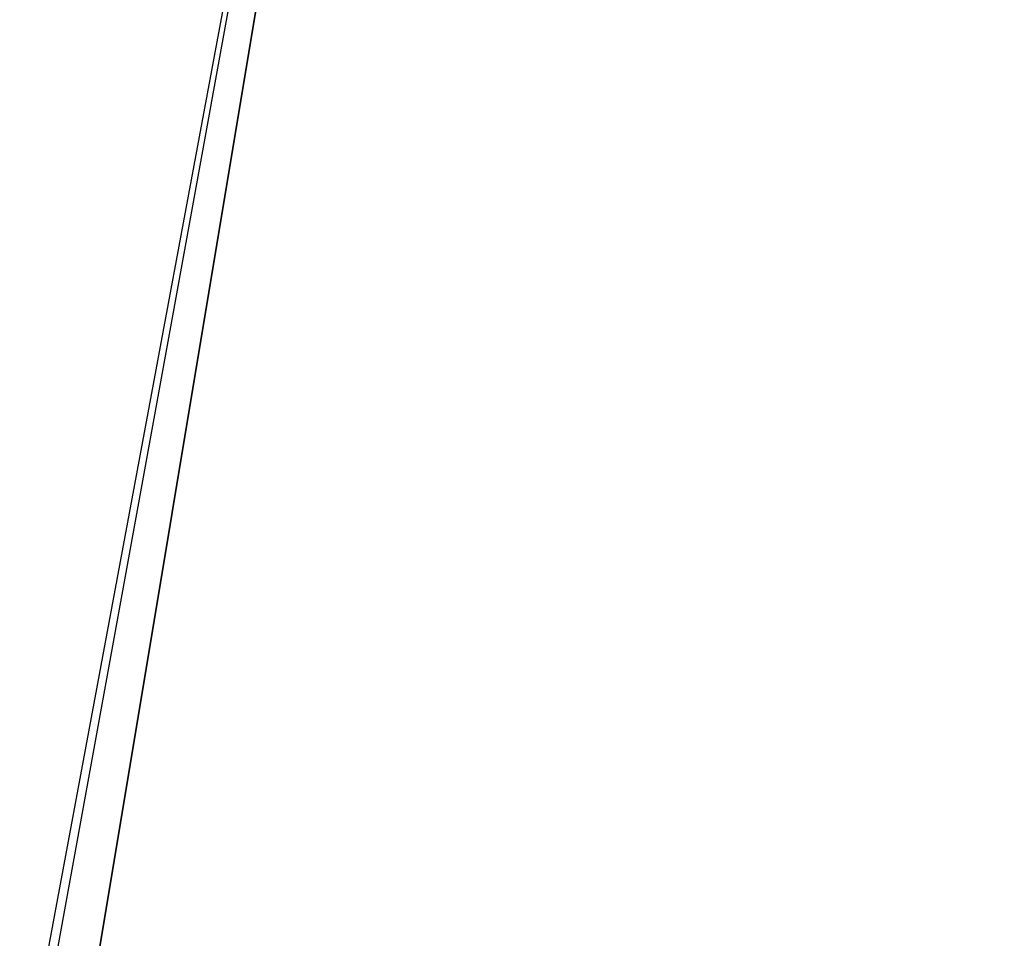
# Model space of a CAD drawing. Header units: feet. Extents: x -79 to 198, y -22 to 181.
# Tile 77 of 256: x 43.983 to 44.208, y 18.173 to 18.384. Entities that reach past the tile are written whole.
import ezdxf

# ---------------------------------------------------------------- set-up
doc = ezdxf.new("R2010")
doc.units = ezdxf.units.FT
doc.layers.add('A-LINEA', color=7, linetype='CONTINUOUS')

msp = doc.modelspace()

# ---------------------------------------------------------------- linework, layer by layer
at = {"layer": 'A-LINEA'}
for points in [[(44.08, 18.6578), (44.36, 18.6044), (44.2533, 18.0311), (43.9733, 18.0844), (44.08, 18.6578)], [(44.36, 18.6044), (44.08, 18.6578), (43.9733, 18.0711), (44.2667, 18.0311), (44.36, 18.6044)], [(44.08, 18.6578), (44.36, 18.6044), (44.2533, 18.0311), (43.9733, 18.0844), (44.08, 18.6578)], [(44.36, 18.6044), (44.08, 18.6578), (43.9733, 18.0711), (44.2667, 18.0311), (44.36, 18.6044)], [(44.08, 18.6444), (44.3467, 18.5911), (44.2533, 18.0444), (43.9867, 18.0844), (44.08, 18.6444)], [(44.3467, 18.5911), (44.08, 18.6444), (43.9867, 18.0844), (44.2533, 18.0444), (44.3467, 18.5911)], [(44.08, 18.6444), (44.3467, 18.5911), (44.2533, 18.0444), (43.9867, 18.0844), (44.08, 18.6444)], [(44.3467, 18.5911), (44.08, 18.6444), (43.9867, 18.0844), (44.2533, 18.0444), (44.3467, 18.5911)]]:
    msp.add_lwpolyline(points, dxfattribs=at)

doc.saveas('drawing.dxf')
